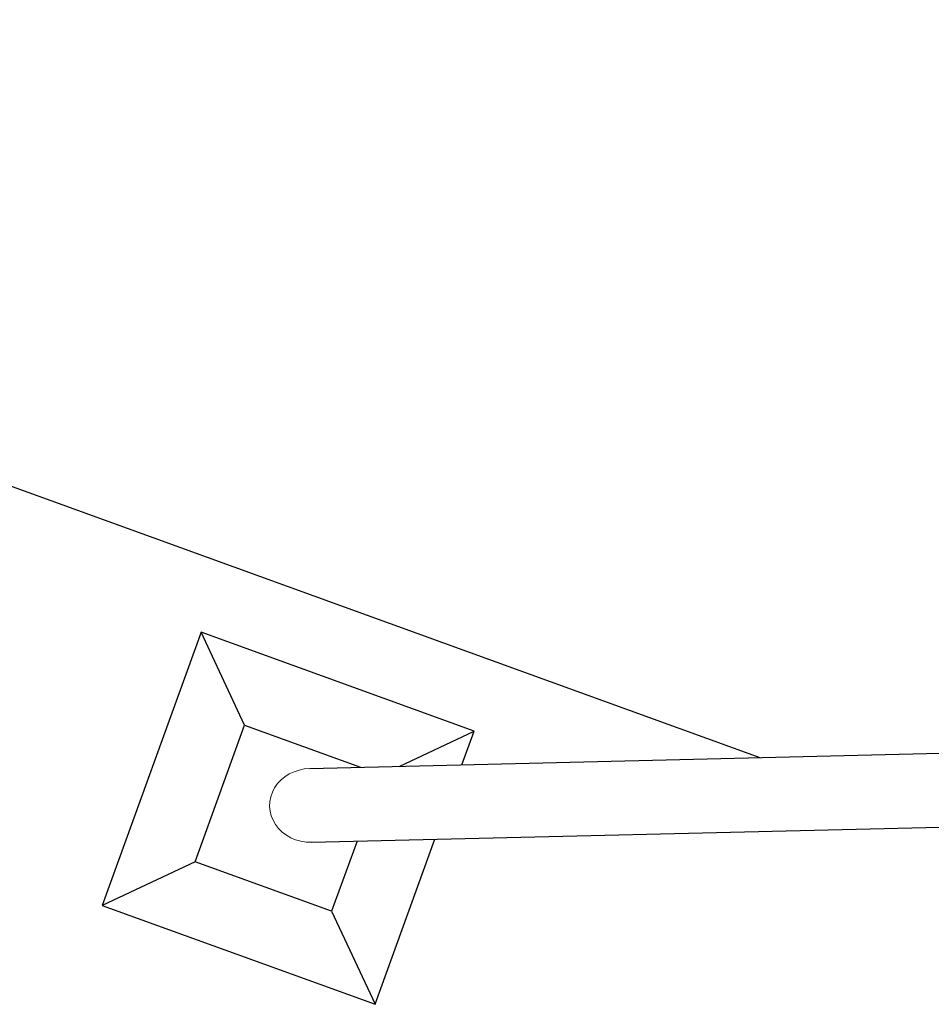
# Model space of a CAD drawing. Header units: millimetres. Extents: x 0 to 6535399, y 0 to 6021678.
# Tile 22 of 59: x 6532992.867 to 6532993.545, y 6021280.317 to 6021281.049. Entities that reach past the tile are written whole.
import ezdxf

# ---------------------------------------------------------------- set-up
doc = ezdxf.new("R2010")
doc.units = ezdxf.units.MM
for name, color, linetype, lineweight in [('PZT_plac zabaw', 7, 'Continuous', 15), ('Widoczne (ISO)', 7, 'Continuous', 25), ('Widoczne wąskie (ISO)', 7, 'Continuous', 15)]:
    doc.layers.add(name, color=color, linetype=linetype, lineweight=lineweight)

# ---------------------------------------------------------------- blocks, each defined once
blk = doc.blocks.new('hu stawka podwójna')
at = {"layer": 'Widoczne (ISO)'}
for p, q in [((3470, 2441.5), (3052.4, 3512.2)), ((3375.4, 2404.6), (2957.8, 3475.3)), ((3150, 0), (3150, 2982.4)), ((3330.6, 2519.4), (3250, 2600)), ((3250, 2600), (3250, 2200)), ((3299.1, 2600), (3250, 2600)), ((3650, 2600), (3408.2, 2600)), ((3550, 2500), (3650, 2600)), ((3650, 2200), (3650, 2600)), ((3447.2, 2500), (3550, 2500)), ((3550, 2500), (3550, 2300)), ((3350, 2300), (3350, 2469.6)), ((3350, 2300), (3250, 2200)), ((3550, 2300), (3350, 2300)), ((3550, 2300), (3650, 2200)), ((3250, 2200), (3650, 2200))]:
    blk.add_line(p, q, dxfattribs=at)
at = {"layer": 'Widoczne wąskie (ISO)'}
blk.add_ellipse((3422.7, 2423), major_axis=(-20.5, 52.6), ratio=0.899667, start_param=1.570796, end_param=4.712389, dxfattribs=at)

msp = doc.modelspace()

# ---------------------------------------------------------------- block references
at = {"layer": 'PZT_plac zabaw', "xscale": 0.00054, "yscale": 0.00054, "zscale": 0.00054, "rotation": 250.075722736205}
msp.add_blockref('hu stawka podwójna', (6532992.48303, 6021282.64845), dxfattribs=at)

doc.saveas('drawing.dxf')
